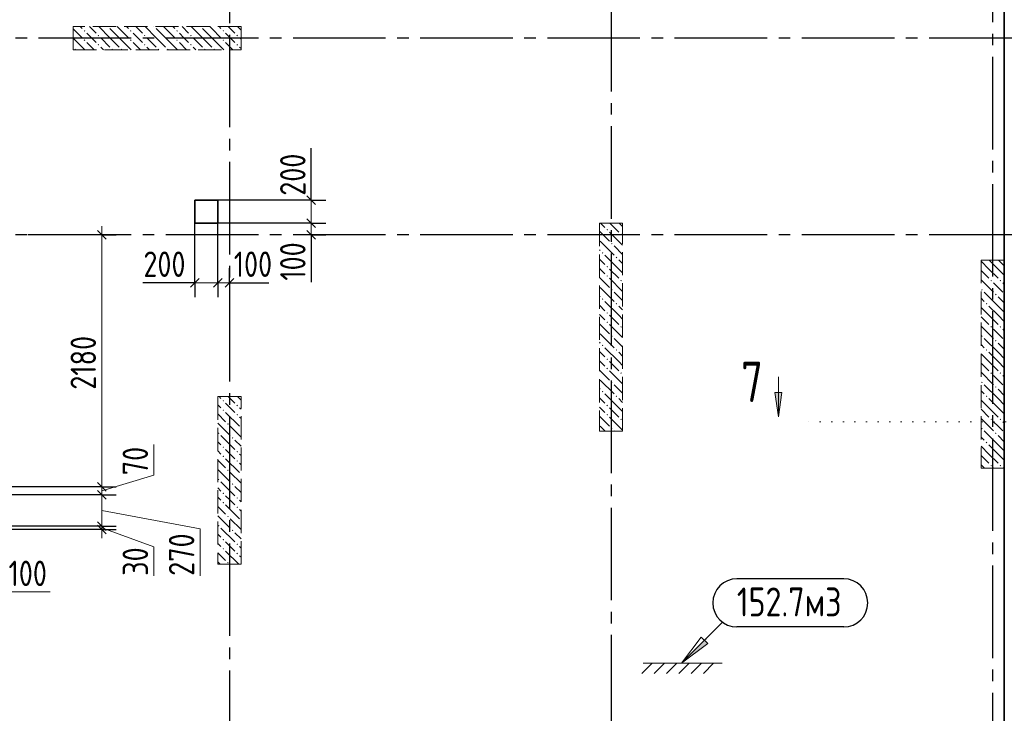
# Model space of a CAD drawing. Header units: millimetres. Extents: x 0 to 43617, y 0 to 59400.
# Tile 12 of 24: x 24560 to 33075, y 13191 to 19190. Entities that reach past the tile are written whole.
import ezdxf

# ---------------------------------------------------------------- set-up
doc = ezdxf.new("R2010")
doc.units = ezdxf.units.MM
for name, pattern in [('______2', [270, 200, -70]), ('______5', [1100, 800, -100, 100, -100]), ('______9', [100, 0, -100])]:
    doc.linetypes.add(name, pattern=pattern)
for name, color, linetype, lineweight in [('Standard', 7, 'Continuous', 25), ('ЖБ Пилон', 180, 'Continuous', 25), ('Оси', 40, '______5', 18), ('Примечания', 7, 'Continuous', 25), ('Размерная выноска', 7, 'Continuous', 13), ('Сечения символ', 7, 'Continuous', 25)]:
    doc.layers.add(name, color=color, linetype=linetype, lineweight=lineweight)
doc.layers.add('ЖБ Перекрытие верхний уровень', color=7, linetype='Continuous', lineweight=25, true_color=0xe0e0ff)
doc.styles.add('GOST 2.304-81', font='txt')
doc.styles.add('ISOCPEUR', font='txt')

msp = doc.modelspace()

# ---------------------------------------------------------------- hatches: boundary and pattern name
at = {"layer": 'ЖБ Пилон', "linetype": 'Continuous', "lineweight": 18, "transparency": 33554687}
for points in [[(25114.5, 19093.1), (25121, 19099.6), (25127.4, 19093.1), (25121, 19086.6)], [(25324.3, 19130), (25321, 19126.6), (25317.6, 19130)], [(25514.5, 19093.1), (25521, 19099.6), (25527.4, 19093.1), (25521, 19086.6)], [(25724.3, 19130), (25721, 19126.6), (25717.6, 19130)], [(25914.5, 19093.1), (25921, 19099.6), (25927.4, 19093.1), (25921, 19086.6)], [(26124.3, 19130), (26121, 19126.6), (26117.6, 19130)], [(26314.5, 19093.1), (26321, 19099.6), (26327.4, 19093.1), (26321, 19086.6)], [(25114.5, 19013.1), (25121, 19019.6), (25127.4, 19013.1), (25121, 19006.6)], [(25234.5, 19053.1), (25240.9, 19059.6), (25247.4, 19053.1), (25240.9, 19046.6)], [(25514.5, 19013.1), (25521, 19019.6), (25527.4, 19013.1), (25521, 19006.6)], [(25634.5, 19053.1), (25640.9, 19059.6), (25647.4, 19053.1), (25640.9, 19046.6)], [(25914.5, 19013.1), (25921, 19019.6), (25927.4, 19013.1), (25921, 19006.6)], [(26034.5, 19053.1), (26040.9, 19059.6), (26047.4, 19053.1), (26040.9, 19046.6)], [(26314.5, 19013.1), (26321, 19019.6), (26327.4, 19013.1), (26321, 19006.6)], [(26434.5, 19053.1), (26440.9, 19059.6), (26447.4, 19053.1), (26440.9, 19046.6)], [(25034.5, 18933.1), (25040.9, 18939.6), (25047.4, 18933.1), (25044.3, 18930), (25037.6, 18930)], [(25234.5, 18973.1), (25240.9, 18979.6), (25247.4, 18973.1), (25240.9, 18966.6)], [(25354.4, 18933.1), (25360.9, 18939.6), (25367.4, 18933.1), (25364.3, 18930), (25357.6, 18930)], [(25434.5, 18933.1), (25440.9, 18939.6), (25447.4, 18933.1), (25444.3, 18930), (25437.6, 18930)], [(25634.5, 18973.1), (25640.9, 18979.6), (25647.4, 18973.1), (25640.9, 18966.6)], [(25754.4, 18933.1), (25760.9, 18939.6), (25767.4, 18933.1), (25764.3, 18930), (25757.6, 18930)], [(25834.5, 18933.1), (25840.9, 18939.6), (25847.4, 18933.1), (25844.3, 18930), (25837.6, 18930)], [(26034.5, 18973.1), (26040.9, 18979.6), (26047.4, 18973.1), (26040.9, 18966.6)], [(26154.4, 18933.1), (26160.9, 18939.6), (26167.4, 18933.1), (26164.3, 18930), (26157.6, 18930)], [(26234.5, 18933.1), (26240.9, 18939.6), (26247.4, 18933.1), (26244.3, 18930), (26237.6, 18930)], [(26434.5, 18973.1), (26440.9, 18979.6), (26447.4, 18973.1), (26440.9, 18966.6)], [(29634.5, 17373.1), (29640.9, 17379.6), (29647.4, 17373.1), (29640.9, 17366.6)], [(29754.4, 17333.1), (29760.9, 17339.6), (29767.4, 17333.1), (29760.9, 17326.6)], [(29674.5, 17253.1), (29681, 17259.6), (29687.5, 17253.1), (29681, 17246.6)], [(29594.5, 17173.1), (29601, 17179.6), (29607.5, 17173.1), (29601, 17166.6)], [(29714.5, 17133.1), (29721, 17139.6), (29727.4, 17133.1), (29721, 17126.6)], [(29634.5, 17053.1), (29640.9, 17059.6), (29647.4, 17053.1), (29640.9, 17046.6)], [(29634.5, 16973.1), (29640.9, 16979.6), (29647.4, 16973.1), (29640.9, 16966.6)], [(29674.5, 16853.1), (29681, 16859.6), (29687.5, 16853.1), (29681, 16846.6)], [(29754.4, 16933.1), (29760.9, 16939.6), (29767.4, 16933.1), (29760.9, 16926.6)], [(32874.5, 16853.1), (32881, 16859.6), (32887.5, 16853.1), (32881, 16846.6)], [(32954.4, 16933.1), (32960.9, 16939.6), (32967.4, 16933.1), (32960.9, 16926.6)], [(33034.4, 16933.1), (33040.9, 16939.6), (33047.4, 16933.1), (33040.9, 16926.6)], [(29594.5, 16773.1), (29601, 16779.6), (29607.5, 16773.1), (29601, 16766.6)], [(32994.5, 16813.1), (33001, 16819.6), (33007.5, 16813.1), (33001, 16806.6)], [(29714.5, 16733.1), (29721, 16739.6), (29727.4, 16733.1), (29721, 16726.6)], [(32914.5, 16733.1), (32921, 16739.6), (32927.4, 16733.1), (32921, 16726.6)], [(29634.5, 16653.1), (29640.9, 16659.6), (29647.4, 16653.1), (29640.9, 16646.6)], [(29634.5, 16573.1), (29640.9, 16579.6), (29647.4, 16573.1), (29640.9, 16566.6)], [(29754.4, 16533.1), (29760.9, 16539.6), (29767.4, 16533.1), (29760.9, 16526.6)], [(32954.4, 16533.1), (32960.9, 16539.6), (32967.4, 16533.1), (32960.9, 16526.6)], [(33034.4, 16533.1), (33040.9, 16539.6), (33047.4, 16533.1), (33040.9, 16526.6)], [(29674.5, 16453.1), (29681, 16459.6), (29687.5, 16453.1), (29681, 16446.6)], [(32874.5, 16453.1), (32881, 16459.6), (32887.5, 16453.1), (32881, 16446.6)], [(29594.5, 16373.1), (29601, 16379.6), (29607.5, 16373.1), (29601, 16366.6)], [(32994.5, 16413.1), (33001, 16419.6), (33007.5, 16413.1), (33001, 16406.6)], [(29714.5, 16333.1), (29721, 16339.6), (29727.4, 16333.1), (29721, 16326.6)], [(32914.5, 16333.1), (32921, 16339.6), (32927.4, 16333.1), (32921, 16326.6)], [(29634.5, 16253.1), (29640.9, 16259.6), (29647.4, 16253.1), (29640.9, 16246.6)], [(29634.5, 16173.1), (29640.9, 16179.6), (29647.4, 16173.1), (29640.9, 16166.6)], [(29754.4, 16133.1), (29760.9, 16139.6), (29767.4, 16133.1), (29760.9, 16126.6)], [(32954.4, 16133.1), (32960.9, 16139.6), (32967.4, 16133.1), (32960.9, 16126.6)], [(33034.4, 16133.1), (33040.9, 16139.6), (33047.4, 16133.1), (33040.9, 16126.6)], [(29674.5, 16053.1), (29681, 16059.6), (29687.5, 16053.1), (29681, 16046.6)], [(32874.5, 16053.1), (32881, 16059.6), (32887.5, 16053.1), (32881, 16046.6)], [(32994.5, 16013.1), (33001, 16019.6), (33007.5, 16013.1), (33001, 16006.6)], [(29594.5, 15973.1), (29601, 15979.6), (29607.5, 15973.1), (29601, 15966.6)], [(29714.5, 15933.1), (29721, 15939.6), (29727.4, 15933.1), (29721, 15926.6)], [(32914.5, 15933.1), (32921, 15939.6), (32927.4, 15933.1), (32921, 15926.6)], [(26314.5, 15893.1), (26321, 15899.6), (26327.4, 15893.1), (26321, 15886.6)], [(26434.5, 15853.1), (26440.9, 15859.6), (26447.4, 15853.1), (26440.9, 15846.6)], [(29634.5, 15853.1), (29640.9, 15859.6), (29647.4, 15853.1), (29640.9, 15846.6)], [(26314.5, 15813.1), (26321, 15819.6), (26327.4, 15813.1), (26321, 15806.6)], [(26434.5, 15773.1), (26440.9, 15779.6), (26447.4, 15773.1), (26440.9, 15766.6)], [(29634.5, 15773.1), (29640.9, 15779.6), (29647.4, 15773.1), (29640.9, 15766.6)], [(26354.4, 15693.1), (26360.9, 15699.6), (26367.4, 15693.1), (26360.9, 15686.6)], [(29754.4, 15733.1), (29760.9, 15739.6), (29767.4, 15733.1), (29760.9, 15726.6)], [(32954.4, 15733.1), (32960.9, 15739.6), (32967.4, 15733.1), (32960.9, 15726.6)], [(33034.4, 15733.1), (33040.9, 15739.6), (33047.4, 15733.1), (33040.9, 15726.6)], [(26274.5, 15613.1), (26281, 15619.6), (26287.5, 15613.1), (26281, 15606.6)], [(29674.5, 15653.1), (29681, 15659.6), (29687.5, 15653.1), (29681, 15646.6)], [(32874.5, 15653.1), (32881, 15659.6), (32887.5, 15653.1), (32881, 15646.6)], [(32994.5, 15613.1), (33001, 15619.6), (33007.5, 15613.1), (33001, 15606.6)], [(26314.5, 15493.1), (26321, 15499.6), (26327.4, 15493.1), (26321, 15486.6)], [(26394.5, 15573.1), (26401, 15579.6), (26407.5, 15573.1), (26401, 15566.6)], [(32914.5, 15533.1), (32921, 15539.6), (32927.4, 15533.1), (32921, 15526.6)], [(26314.5, 15413.1), (26321, 15419.6), (26327.4, 15413.1), (26321, 15406.6)], [(26434.5, 15453.1), (26440.9, 15459.6), (26447.4, 15453.1), (26440.9, 15446.6)], [(26434.5, 15373.1), (26440.9, 15379.6), (26447.4, 15373.1), (26440.9, 15366.6)], [(32954.4, 15333.1), (32960.9, 15339.6), (32967.4, 15333.1), (32960.9, 15326.6)], [(33034.4, 15333.1), (33040.9, 15339.6), (33047.4, 15333.1), (33040.9, 15326.6)], [(26354.4, 15293.1), (26360.9, 15299.6), (26367.4, 15293.1), (26360.9, 15286.6)], [(26274.5, 15213.1), (26281, 15219.6), (26287.5, 15213.1), (26281, 15206.6)], [(26394.5, 15173.1), (26401, 15179.6), (26407.5, 15173.1), (26401, 15166.6)], [(26314.5, 15093.1), (26321, 15099.6), (26327.4, 15093.1), (26321, 15086.6)], [(26314.5, 15013.1), (26321, 15019.6), (26327.4, 15013.1), (26321, 15006.6)], [(26434.5, 15053.1), (26440.9, 15059.6), (26447.4, 15053.1), (26440.9, 15046.6)], [(26434.5, 14973.1), (26440.9, 14979.6), (26447.4, 14973.1), (26440.9, 14966.6)], [(26274.5, 14813.1), (26281, 14819.6), (26287.5, 14813.1), (26281, 14806.6)], [(26354.4, 14893.1), (26360.9, 14899.6), (26367.4, 14893.1), (26360.9, 14886.6)], [(26394.5, 14773.1), (26401, 14779.6), (26407.5, 14773.1), (26401, 14766.6)], [(26314.5, 14693.1), (26321, 14699.6), (26327.4, 14693.1), (26321, 14686.6)], [(26434.5, 14653.1), (26440.9, 14659.6), (26447.4, 14653.1), (26440.9, 14646.6)], [(26314.5, 14613.1), (26321, 14619.6), (26327.4, 14613.1), (26321, 14606.6)], [(26434.5, 14573.1), (26440.9, 14579.6), (26447.4, 14573.1), (26440.9, 14566.6)], [(26354.4, 14493.1), (26360.9, 14499.6), (26367.4, 14493.1), (26360.9, 14486.6)]]:
    msp.add_hatch(color=7, dxfattribs=at).paths.add_polyline_path(points, flags=16)
at = {"layer": 'Примечания', "linetype": 'Continuous', "lineweight": 13, "transparency": 33554687}
msp.add_hatch(color=7, dxfattribs=at).paths.add_polyline_path([(30482, 13822), (30284, 13624), (30510.3, 13793.7)])
at = {"layer": 'Сечения символ', "linetype": 'Continuous', "lineweight": 13, "transparency": 33554687}
msp.add_hatch(color=7, dxfattribs=at).paths.add_polyline_path([(31151.2, 15964.8), (31121.2, 15754.8), (31091.2, 15964.8)], flags=16)

# ---------------------------------------------------------------- linework, layer by layer
at = {"layer": 'Standard', "color": 251, "linetype": 'Continuous', "lineweight": -3, "true_color": 0x656565, "transparency": 33554687}
for p, q in [((27082, 17630), (26957, 17630)), ((27082, 17630), (27207, 17630)), ((27082, 17430), (26957, 17430)), ((27082, 17430), (27207, 17430)), ((25270.2, 17330), (24633.6, 17330)), ((25270.2, 17330), (25145.2, 17330)), ((25270.2, 17330), (25395.3, 17330)), ((27082, 17330), (26957, 17330)), ((27082, 17330), (27207, 17330)), ((26074, 16915.1), (26074, 17040.1)), ((26274, 16915.1), (26274, 17040.1)), ((26374, 16915.1), (26374, 17040.1)), ((26074, 16915.1), (26074, 16790.1)), ((26274, 16915.1), (26274, 16790.1)), ((26374, 16915.1), (26374, 16790.1)), ((26374, 16915.1), (26374, 16897.1)), ((25270.2, 15150), (23674, 15150)), ((25270.2, 15080), (24464, 15080)), ((25270.2, 15150), (25145.2, 15150)), ((25270.2, 15080), (25145.2, 15080)), ((25270.2, 15150), (25395.3, 15150)), ((25270.2, 15080), (25395.3, 15080)), ((25270.2, 14810), (23674, 14810)), ((25270.2, 14780), (24464, 14780)), ((25270.2, 14810), (25145.2, 14810)), ((25270.2, 14780), (25145.2, 14780)), ((25270.2, 14810), (25395.3, 14810)), ((25270.2, 14780), (25395.3, 14780))]:
    msp.add_line(p, q, dxfattribs=at)
at = {"layer": 'Standard', "color": 7, "linetype": 'Continuous', "lineweight": 25, "transparency": 33554687}
for p, q in [((27044.5, 17667.5), (27119.5, 17592.5)), ((27044.5, 17467.5), (27119.5, 17392.5)), ((25232.8, 17367.5), (25307.7, 17292.5)), ((27044.5, 17367.5), (27119.5, 17292.5)), ((26036.5, 16877.6), (26111.5, 16952.6)), ((26236.5, 16877.6), (26311.5, 16952.6)), ((26336.5, 16877.6), (26411.5, 16952.6)), ((25232.8, 15187.5), (25307.7, 15112.5)), ((25232.8, 15117.5), (25307.7, 15042.5)), ((25232.8, 14847.5), (25307.7, 14772.5)), ((25232.8, 14817.5), (25307.7, 14742.5))]:
    msp.add_line(p, q, dxfattribs=at)
at = {"layer": 'Standard', "color": 7, "linetype": 'Continuous', "lineweight": 13, "transparency": 33554687}
for p, q in [((27082, 17630), (27082, 17705)), ((27082, 17630), (27082, 17430)), ((25270.2, 17330), (25270.2, 17405)), ((27082, 17430), (27082, 17330)), ((27082, 17330), (27082, 17255)), ((26074, 16915.1), (25999, 16915.1)), ((26074, 16915.1), (26274, 16915.1)), ((26274, 16915.1), (26374, 16915.1)), ((26374, 16915.1), (26449, 16915.1)), ((25720.3, 15250), (25720.3, 15515.9)), ((25270.2, 15115), (25720.3, 15250)), ((25270.2, 15150), (25270.2, 15080)), ((25270.2, 15080), (25270.2, 14810)), ((25270.2, 14945), (26120.3, 14786.6)), ((25270.2, 14810), (25270.2, 14780)), ((25270.2, 14795), (25720.3, 14630.3)), ((25270.2, 14780), (25270.2, 14705)), ((26120.3, 14786.6), (26120.3, 14380)), ((25720.3, 14630.3), (25720.3, 14380)), ((24463.9, 14241.1), (24823.7, 14241.1))]:
    msp.add_line(p, q, dxfattribs=at)
at = {"layer": 'Standard', "color": 7, "linetype": 'Continuous', "lineweight": 25, "transparency": 33554687}
msp.add_lwpolyline([(7394, 10100), (33074, 10100), (33074, 57220), (7394, 57220), (7394, 10100)], dxfattribs=at)
at = {"layer": 'Standard', "color": 7, "linetype": 'Continuous', "lineweight": 13, "transparency": 33554687}
for points in [[(7674, 10380), (33074, 10380), (33074, 57220), (7674, 57220), (7674, 10380)], [(25270.2, 17330), (25270.2, 15981), (25270.2, 15981), (25270.2, 15815.7), (25270.2, 15815.7), (25270.2, 15805.9), (25270.2, 15805.9), (25270.2, 15740.3), (25270.2, 15740.3), (25270.2, 15150)]]:
    msp.add_lwpolyline(points, dxfattribs=at)
at = {"layer": 'Standard', "color": 251, "linetype": 'Continuous', "lineweight": -3, "true_color": 0x656565, "transparency": 33554687}
for points in [[(27082, 17630), (27065, 17630), (27065, 17630), (26274, 17630)], [(26074, 16915.1), (26074, 16932.1), (26074, 16932.1), (26074, 17430)], [(26274, 16915.1), (26274, 16932.1), (26274, 16932.1), (26274, 17430)], [(27082, 17430), (27065, 17430), (27065, 17430), (26274, 17430)], [(27082, 17330), (27065, 17330), (27065, 17330), (27064, 17330)]]:
    msp.add_lwpolyline(points, dxfattribs=at)
at = {"layer": 'ЖБ Перекрытие верхний уровень', "color": 7, "linetype": 'Continuous', "lineweight": 35, "transparency": 33554687}
for p, q in [((33074, 10100), (33074, 25060)), ((26274, 17630), (26074, 17630)), ((26074, 17630), (26074, 17430)), ((26274, 17430), (26274, 17630)), ((26074, 17430), (26274, 17430))]:
    msp.add_line(p, q, dxfattribs=at)
at = {"layer": 'ЖБ Пилон', "color": 253, "linetype": '______2', "lineweight": 13, "true_color": 0xa0a0a0, "transparency": 33554687}
for p, q in [((26474, 19130), (25024, 19130)), ((25024, 19130), (25024, 18930)), ((26474, 18930), (26474, 19130)), ((25024, 18930), (26474, 18930)), ((29574, 17430), (29574, 15630)), ((29774, 17430), (29574, 17430)), ((29774, 15630), (29774, 17430)), ((32874, 17110), (32874, 15310)), ((33074, 17110), (32874, 17110)), ((33074, 15310), (33074, 17110)), ((26274, 15930), (26274, 14480)), ((26474, 15930), (26274, 15930)), ((26474, 14480), (26474, 15930)), ((29574, 15630), (29774, 15630)), ((32874, 15310), (33074, 15310)), ((26274, 14480), (26474, 14480))]:
    msp.add_line(p, q, dxfattribs=at)
at = {"layer": 'ЖБ Пилон', "color": 9, "linetype": 'Continuous', "lineweight": 18, "true_color": 0xc7c7c7, "transparency": 33554687}
for p, q in [((25024, 19110.1), (25101, 19033.1)), ((25084.1, 19130), (25101, 19113.1)), ((25181, 19033.1), (25140.9, 19073.1)), ((25164.1, 19130), (25221, 19073.1)), ((25340.9, 19033.1), (25244.1, 19130)), ((25340.9, 19113.1), (25421, 19033.1)), ((25421, 19113.1), (25404.1, 19130)), ((25421, 19113.1), (25501, 19033.1)), ((25484.1, 19130), (25501, 19113.1)), ((25581, 19033.1), (25540.9, 19073.1)), ((25564.1, 19130), (25621, 19073.1)), ((25740.9, 19033.1), (25644.1, 19130)), ((25740.9, 19113.1), (25821, 19033.1)), ((25821, 19113.1), (25804.1, 19130)), ((25821, 19113.1), (25901, 19033.1)), ((25884.1, 19130), (25901, 19113.1)), ((25981, 19033.1), (25940.9, 19073.1)), ((25964.1, 19130), (26021, 19073.1)), ((26140.9, 19033.1), (26044.1, 19130)), ((26140.9, 19113.1), (26221, 19033.1)), ((26221, 19113.1), (26204.1, 19130)), ((26221, 19113.1), (26301, 19033.1)), ((26284.1, 19130), (26301, 19113.1)), ((26381, 19033.1), (26340.9, 19073.1)), ((26364.1, 19130), (26421, 19073.1)), ((26474, 19100.1), (26444.1, 19130)), ((25024, 19030.1), (25124.1, 18930)), ((25140.9, 18993.1), (25204.1, 18930)), ((25221, 18993.1), (25181, 19033.1)), ((25260.9, 19033.1), (25340.9, 18953.1)), ((25340.9, 19033.1), (25421, 18953.1)), ((25421, 19033.1), (25524.1, 18930)), ((25540.9, 18993.1), (25604.1, 18930)), ((25621, 18993.1), (25581, 19033.1)), ((25660.9, 19033.1), (25740.9, 18953.1)), ((25740.9, 19033.1), (25821, 18953.1)), ((25821, 19033.1), (25924.1, 18930)), ((25940.9, 18993.1), (26004.1, 18930)), ((26021, 18993.1), (25981, 19033.1)), ((26060.9, 19033.1), (26140.9, 18953.1)), ((26140.9, 19033.1), (26221, 18953.1)), ((26221, 19033.1), (26324.1, 18930)), ((26340.9, 18993.1), (26404.1, 18930)), ((26421, 18993.1), (26381, 19033.1)), ((26460.9, 19033.1), (26474, 19020.1)), ((25260.9, 18953.1), (25284.1, 18930)), ((25660.9, 18953.1), (25684.1, 18930)), ((26060.9, 18953.1), (26084.1, 18930)), ((26460.9, 18953.1), (26474, 18940.1)), ((29621, 17393.1), (29584.1, 17430)), ((29664.1, 17430), (29740.9, 17353.1)), ((29744.1, 17430), (29774, 17400.1)), ((29574, 17360.1), (29660.9, 17273.1)), ((29660.9, 17353.1), (29774, 17240.1)), ((29574, 17200.1), (29581, 17193.1)), ((29581, 17273.1), (29701, 17153.1)), ((29774, 17160.1), (29701, 17233.1)), ((29574, 17120.1), (29621, 17073.1)), ((29740.9, 17033.1), (29621, 17153.1)), ((29581, 17033.1), (29574, 17040.1)), ((29621, 16993.1), (29581, 17033.1)), ((29660.9, 17033.1), (29740.9, 16953.1)), ((29740.9, 17113.1), (29774, 17080.1)), ((29740.9, 17033.1), (29774, 17000.1)), ((32940.9, 17033.1), (32874, 17100.1)), ((32940.9, 17033.1), (33021, 16953.1)), ((32944.1, 17110), (33021, 17033.1)), ((33021, 17033.1), (33074, 16980.1)), ((33024.1, 17110), (33074, 17060.1)), ((29574, 16960.1), (29660.9, 16873.1)), ((29660.9, 16953.1), (29774, 16840.1)), ((32874, 17020.1), (32940.9, 16953.1)), ((29581, 16873.1), (29701, 16753.1)), ((32874, 16940.1), (32981, 16833.1)), ((33021, 16873.1), (32981, 16913.1)), ((33060.9, 16833.1), (33021, 16873.1)), ((33060.9, 16913.1), (33074, 16900.1)), ((29574, 16800.1), (29581, 16793.1)), ((29774, 16760.1), (29701, 16833.1)), ((32874, 16780.1), (32901, 16753.1)), ((33021, 16713.1), (32901, 16833.1)), ((33021, 16793.1), (33074, 16740.1)), ((29574, 16720.1), (29621, 16673.1)), ((29740.9, 16633.1), (29621, 16753.1)), ((29740.9, 16713.1), (29774, 16680.1)), ((32940.9, 16633.1), (32874, 16700.1)), ((32940.9, 16713.1), (33021, 16633.1)), ((33021, 16713.1), (33074, 16660.1)), ((29581, 16633.1), (29574, 16640.1)), ((29621, 16593.1), (29581, 16633.1)), ((29660.9, 16633.1), (29740.9, 16553.1)), ((29740.9, 16633.1), (29774, 16600.1)), ((32874, 16620.1), (32940.9, 16553.1)), ((32940.9, 16633.1), (33021, 16553.1)), ((33021, 16633.1), (33074, 16580.1)), ((29574, 16560.1), (29660.9, 16473.1)), ((29660.9, 16553.1), (29774, 16440.1)), ((32874, 16540.1), (32981, 16433.1)), ((29581, 16473.1), (29701, 16353.1)), ((29774, 16360.1), (29701, 16433.1)), ((33021, 16313.1), (32901, 16433.1)), ((33021, 16473.1), (32981, 16513.1)), ((33060.9, 16433.1), (33021, 16473.1)), ((33060.9, 16513.1), (33074, 16500.1)), ((29574, 16400.1), (29581, 16393.1)), ((29740.9, 16233.1), (29621, 16353.1)), ((32874, 16380.1), (32901, 16353.1)), ((33021, 16393.1), (33074, 16340.1)), ((29574, 16320.1), (29621, 16273.1)), ((29740.9, 16313.1), (29774, 16280.1)), ((32940.9, 16233.1), (32874, 16300.1)), ((32940.9, 16313.1), (33021, 16233.1)), ((33021, 16313.1), (33074, 16260.1)), ((29581, 16233.1), (29574, 16240.1)), ((29621, 16193.1), (29581, 16233.1)), ((29660.9, 16233.1), (29740.9, 16153.1)), ((29740.9, 16233.1), (29774, 16200.1)), ((32874, 16220.1), (32940.9, 16153.1)), ((32940.9, 16233.1), (33021, 16153.1)), ((33021, 16233.1), (33074, 16180.1)), ((29574, 16160.1), (29660.9, 16073.1)), ((29660.9, 16153.1), (29774, 16040.1)), ((32874, 16140.1), (32981, 16033.1)), ((33021, 16073.1), (32981, 16113.1)), ((33060.9, 16113.1), (33074, 16100.1)), ((29581, 16073.1), (29701, 15953.1)), ((29774, 15960.1), (29701, 16033.1)), ((33021, 15913.1), (32901, 16033.1)), ((33060.9, 16033.1), (33021, 16073.1)), ((26284.1, 15930), (26301, 15913.1)), ((26364.1, 15930), (26421, 15873.1)), ((26474, 15900.1), (26444.1, 15930)), ((29574, 16000.1), (29581, 15993.1)), ((29740.9, 15833.1), (29621, 15953.1)), ((32874, 15980.1), (32901, 15953.1)), ((33021, 15993.1), (33074, 15940.1)), ((26274, 15860.1), (26301, 15833.1)), ((26381, 15833.1), (26340.9, 15873.1)), ((29574, 15920.1), (29621, 15873.1)), ((29581, 15833.1), (29574, 15840.1)), ((29740.9, 15913.1), (29774, 15880.1)), ((32940.9, 15833.1), (32874, 15900.1)), ((32940.9, 15913.1), (33021, 15833.1)), ((33021, 15913.1), (33074, 15860.1)), ((26274, 15780.1), (26340.9, 15713.1)), ((26340.9, 15793.1), (26460.9, 15673.1)), ((26421, 15793.1), (26381, 15833.1)), ((26460.9, 15833.1), (26474, 15820.1)), ((26460.9, 15753.1), (26474, 15740.1)), ((29574, 15760.1), (29660.9, 15673.1)), ((29621, 15793.1), (29581, 15833.1)), ((29660.9, 15833.1), (29740.9, 15753.1)), ((29660.9, 15753.1), (29774, 15640.1)), ((29740.9, 15833.1), (29774, 15800.1)), ((32874, 15820.1), (32940.9, 15753.1)), ((32940.9, 15833.1), (33021, 15753.1)), ((33021, 15833.1), (33074, 15780.1)), ((26274, 15700.1), (26381, 15593.1)), ((26381, 15673.1), (26474, 15580.1)), ((29581, 15673.1), (29624.1, 15630)), ((32874, 15740.1), (32981, 15633.1)), ((33021, 15673.1), (32981, 15713.1)), ((33060.9, 15633.1), (33021, 15673.1)), ((33060.9, 15713.1), (33074, 15700.1)), ((26301, 15593.1), (26421, 15473.1)), ((29704.1, 15630), (29701, 15633.1)), ((33021, 15513.1), (32901, 15633.1)), ((33021, 15593.1), (33074, 15540.1)), ((26274, 15540.1), (26301, 15513.1)), ((26474, 15500.1), (26421, 15553.1)), ((32874, 15580.1), (32901, 15553.1)), ((32940.9, 15433.1), (32874, 15500.1)), ((32940.9, 15513.1), (33021, 15433.1)), ((33021, 15513.1), (33074, 15460.1)), ((26274, 15460.1), (26301, 15433.1)), ((26381, 15433.1), (26340.9, 15473.1)), ((26421, 15393.1), (26381, 15433.1)), ((26460.9, 15433.1), (26474, 15420.1)), ((32874, 15420.1), (32940.9, 15353.1)), ((32940.9, 15433.1), (33021, 15353.1)), ((33021, 15433.1), (33074, 15380.1)), ((26274, 15380.1), (26340.9, 15313.1)), ((26340.9, 15393.1), (26460.9, 15273.1)), ((26460.9, 15353.1), (26474, 15340.1)), ((32874, 15340.1), (32904.1, 15310)), ((26274, 15300.1), (26381, 15193.1)), ((26381, 15273.1), (26474, 15180.1)), ((32984.1, 15310), (32981, 15313.1)), ((33060.9, 15313.1), (33064.1, 15310)), ((26301, 15193.1), (26421, 15073.1)), ((26274, 15140.1), (26301, 15113.1)), ((26381, 15033.1), (26340.9, 15073.1)), ((26474, 15100.1), (26421, 15153.1)), ((26274, 15060.1), (26301, 15033.1)), ((26340.9, 14993.1), (26460.9, 14873.1)), ((26421, 14993.1), (26381, 15033.1)), ((26460.9, 15033.1), (26474, 15020.1)), ((26274, 14980.1), (26340.9, 14913.1)), ((26460.9, 14953.1), (26474, 14940.1)), ((26274, 14900.1), (26381, 14793.1)), ((26381, 14873.1), (26474, 14780.1)), ((26274, 14740.1), (26301, 14713.1)), ((26301, 14793.1), (26421, 14673.1)), ((26474, 14700.1), (26421, 14753.1)), ((26274, 14660.1), (26301, 14633.1)), ((26381, 14633.1), (26340.9, 14673.1)), ((26274, 14580.1), (26340.9, 14513.1)), ((26340.9, 14593.1), (26454.1, 14480)), ((26421, 14593.1), (26381, 14633.1)), ((26460.9, 14633.1), (26474, 14620.1)), ((26274, 14500.1), (26294.1, 14480)), ((26460.9, 14553.1), (26474, 14540.1))]:
    msp.add_line(p, q, dxfattribs=at)
at = {"layer": 'Оси', "color": 8, "linetype": '______5', "lineweight": -3, "transparency": 33554687}
for p, q in [((26374, 50960), (26374, 7100)), ((29674, 25968.6), (29674, 7100)), ((32974, 25468.6), (32974, 7100)), ((33224, 19030), (4600, 19030)), ((33224, 17330), (4600, 17330))]:
    msp.add_line(p, q, dxfattribs=at)
at = {"layer": 'Примечания', "color": 7, "linetype": 'Continuous', "lineweight": 25, "transparency": 33554687}
for p, q in [((31686.1, 14354.1), (30762.3, 14354.1)), ((31686.1, 13937.4), (30762.3, 13937.4))]:
    msp.add_line(p, q, dxfattribs=at)
at = {"layer": 'Примечания', "color": 7, "linetype": 'Continuous', "lineweight": 13, "transparency": 33554687}
for p, q in [((30637.7, 13977.7), (30284, 13624)), ((30453.7, 13850.3), (30284, 13624)), ((30284, 13624), (30510.3, 13793.7)), ((30510.3, 13793.7), (30453.7, 13850.3)), ((30482, 13822), (30496.1, 13836.1)), ((30030.5, 13624), (29941.6, 13535.1)), ((29952.8, 13624), (30636.3, 13624)), ((30136.7, 13624), (30047.8, 13535.1)), ((30242.8, 13624), (30153.9, 13535.1)), ((30349, 13624), (30260.1, 13535.1)), ((30284, 13624), (30284, 13624)), ((30284, 13624), (30284, 13624)), ((30284, 13624), (30284, 13624)), ((30455.2, 13624), (30366.2, 13535.1)), ((30561.3, 13624), (30472.4, 13535.1))]:
    msp.add_line(p, q, dxfattribs=at)
at = {"layer": 'Примечания', "color": 7, "linetype": 'Continuous', "lineweight": 25, "transparency": 33554687}
for centre, start, end in [((30762.3, 14145.8), 90, 270), ((31686.1, 14145.8), 270, 90)]:
    msp.add_arc(centre, 208.3, start, end, dxfattribs=at)
at = {"layer": 'Размерная выноска', "color": 7, "linetype": 'Continuous', "lineweight": 25, "transparency": 33554687}
for p, q in [((27082, 17630), (27082, 18080)), ((27082, 17330), (27082, 16920)), ((26084, 16915.1), (25624, 16915.1)), ((26374, 16915.1), (26714, 16915.1))]:
    msp.add_line(p, q, dxfattribs=at)
at = {"layer": 'Сечения символ', "color": 7, "linetype": 'Continuous', "lineweight": 13, "transparency": 33554687}
for p, q in [((31121.2, 15754.8), (31121.2, 16102.3)), ((31121.2, 15754.8), (31091.2, 15964.8)), ((31091.2, 15964.8), (31151.2, 15964.8)), ((31121.2, 15964.8), (31121.2, 15979.8)), ((31151.2, 15964.8), (31121.2, 15754.8)), ((31121.2, 15754.8), (31121.2, 15754.8)), ((31121.2, 15754.8), (31121.2, 15754.8)), ((31121.2, 15754.8), (31121.2, 15754.8))]:
    msp.add_line(p, q, dxfattribs=at)
at = {"layer": 'Сечения символ', "color": 7, "linetype": '______9', "lineweight": 13, "transparency": 33554687}
msp.add_line((33484.8, 15713), (31344.2, 15713), dxfattribs=at)

# ---------------------------------------------------------------- texts
at = {"layer": 'Standard', "color": 7, "linetype": 'Continuous', "lineweight": 25, "transparency": 33554687, "char_height": 220, "attachment_point": 7, "rotation": 90, "style": 'GOST 2.304-81'}
for s, insert, width in [('200', (27032, 17667.5), 531.96), ('100', (27032, 16932.8), 485.085), ('2180', (25220.2, 15989.8), 625.735), ('70', (25670.2, 15250), 391.317), ('270', (26070.2, 14380), 531.967), ('30', (25670.2, 14380), 375.735)]:
    msp.add_mtext(s, dxfattribs=dict(at, insert=insert, width=width))
at = {"layer": 'Standard', "color": 7, "linetype": 'Continuous', "lineweight": 25, "transparency": 33554687, "char_height": 220, "attachment_point": 7, "style": 'GOST 2.304-81'}
for s, insert, width in [('200', (25629.9, 16965.1), 531.96), ('100', (26411.5, 16965.2), 485.092), ('100', (24463.9, 14291.1), 485.085)]:
    msp.add_mtext(s, dxfattribs=dict(at, insert=insert, width=width))
at = {"layer": 'Примечания', "color": 7, "linetype": 'Continuous', "lineweight": 25, "transparency": 33554687, "insert": (30762.3, 14029.1), "char_height": 250, "width": 1048.621, "attachment_point": 7, "style": 'GOST 2.304-81'}
msp.add_mtext('152.7м3', dxfattribs=at)
at = {"layer": 'Сечения символ', "color": 7, "linetype": 'Continuous', "lineweight": 35, "transparency": 33554687, "insert": (30797.6, 15883.1), "char_height": 350, "width": 380.8, "attachment_point": 7, "style": 'ISOCPEUR'}
msp.add_mtext('\\W0.78;7', dxfattribs=at)

doc.saveas('drawing.dxf')
